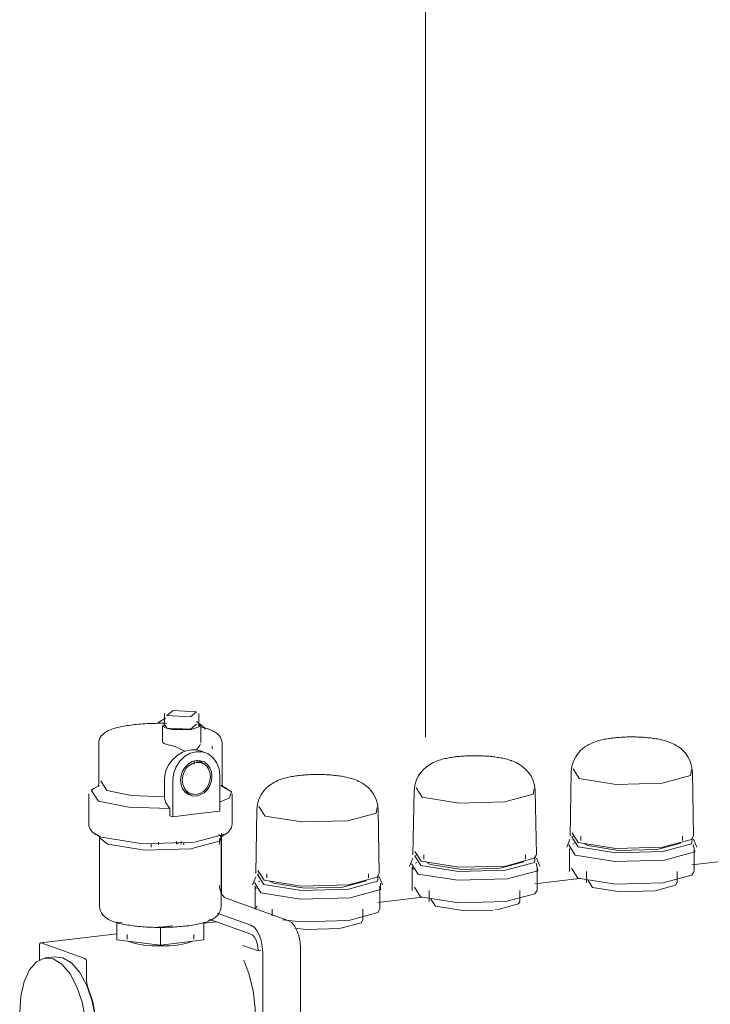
# Model space of a CAD drawing. Header units: millimetres. Extents: x 38570 to 76040, y -5041 to 9267.
# Tile 161 of 169: x 69934 to 70125, y 4605 to 4876. Entities that reach past the tile are written whole.
import ezdxf

# ---------------------------------------------------------------- set-up
doc = ezdxf.new("R2010")
doc.units = ezdxf.units.MM
doc.layers.add('M-EQPM-___-IDEN', color=50, linetype='Continuous', lineweight=20)
doc.layers.add('M-EQPM-____-OTLN', color=50, linetype='Continuous', lineweight=20)

# ---------------------------------------------------------------- blocks, each defined once
blk = doc.blocks.new('ADSK_Коллектор с регулирующими клапанами и расходомерами - N5-V209-3D Отопление Right')
at = {"layer": 'M-EQPM-____-OTLN'}
for p, q in [((48583.25, 4685.31), (48583.25, 4681.89)), ((48592.75, 4681.89), (48592.75, 4685.31)), ((48581.45, 4682.79), (48583.54, 4684.02)), ((48582.75, 4681.89), (48583.25, 4682.3)), ((48583.89, 4681.4), (48583.44, 4682.16)), ((48592.12, 4682.38), (48590.38, 4681.04)), ((48592.55, 4682.38), (48593.25, 4681.89)), ((48582.75, 4681.89), (48582.75, 4677.49)), ((48583.49, 4681.39), (48582.75, 4681.89)), ((48590.38, 4681.04), (48584.06, 4681.34)), ((48593.25, 4681.89), (48590.63, 4680.95)), ((48593.25, 4677.42), (48593.25, 4681.89)), ((48565.13, 4677.15), (48565.13, 4665.89)), ((48593.25, 4677.42), (48593.25, 4677.37)), ((48599.13, 4665.89), (48599.13, 4677.15)), ((48594.53, 4674.55), (48592.99, 4675.11)), ((48596.43, 4675.63), (48596.37, 4676.39)), ((48591.46, 4672.24), (48591.46, 4671.43)), ((48593.55, 4671.72), (48592.1, 4672.24)), ((48592.1, 4672.23), (48592.51, 4672.05)), ((48592.9, 4672.39), (48593.71, 4671.63)), ((48695.32, 4669.18), (48695.02, 4651.58)), ((48695.89, 4670.07), (48697.56, 4667.44)), ((48729.05, 4651.58), (48728.74, 4669.18)), ((48567.41, 4664.14), (48565.71, 4666.8)), ((48583.26, 4667.52), (48583.26, 4662.38)), ((48585.51, 4666.72), (48585.51, 4656.93)), ((48598.5, 4658.48), (48598.5, 4668.27)), ((48599.12, 4665.78), (48598.93, 4665.35)), ((48562.38, 4663.21), (48562.38, 4655)), ((48565.37, 4665.55), (48563.75, 4664.71)), ((48589.89, 4663.58), (48589.06, 4663.77)), ((48589.07, 4663.76), (48590.51, 4663.25)), ((48591.37, 4663.26), (48589.86, 4663.08)), ((48598.74, 4665.42), (48599.23, 4665.25)), ((48600.51, 4664.71), (48598.89, 4665.55)), ((48601.88, 4655), (48601.88, 4663.21)), ((48652.02, 4664.01), (48651.71, 4646.41)), ((48652.59, 4664.89), (48654.26, 4662.27)), ((48685.75, 4646.41), (48685.44, 4664.01)), ((48584.77, 4659.16), (48584.77, 4657.2)), ((48585.51, 4656.93), (48592, 4657.71)), ((48592, 4657.71), (48598.5, 4658.48)), ((48608.72, 4658.84), (48608.41, 4641.24)), ((48609.29, 4659.72), (48610.96, 4657.1)), ((48642.45, 4641.24), (48642.14, 4658.84)), ((48585.51, 4656.93), (48584.77, 4657.2)), ((48565.88, 4651.3), (48563.63, 4652.6)), ((48598.94, 4652.31), (48598.94, 4651.63)), ((48695.6, 4652.48), (48697.3, 4649.81)), ((48564.67, 4651.82), (48565.61, 4651.33)), ((48565.38, 4651.09), (48565.38, 4632.29)), ((48567.62, 4649.36), (48565.38, 4651.09)), ((48579.62, 4649.56), (48579.62, 4648.49)), ((48581.62, 4649.24), (48581.62, 4649.94)), ((48586.41, 4649.77), (48587.12, 4649.52)), ((48586.58, 4650.06), (48586.58, 4649.37)), ((48587.83, 4649.39), (48587.83, 4650.11)), ((48588.59, 4649.18), (48588.53, 4649.83)), ((48598.26, 4652.03), (48598.77, 4651.5)), ((48598.65, 4651.33), (48599.58, 4651.82)), ((48598.88, 4632.29), (48598.88, 4651.09)), ((48598.94, 4651.48), (48598.94, 4636.41)), ((48695.01, 4650.7), (48694.1, 4648.5)), ((48696.13, 4649.52), (48695.78, 4649.33)), ((48698.03, 4651.57), (48698.03, 4650.4)), ((48698.83, 4649.52), (48699.9, 4648.95)), ((48726.04, 4650.4), (48726.04, 4651.57)), ((48729.97, 4648.5), (48729.05, 4650.7)), ((48652.29, 4647.31), (48653.99, 4644.64)), ((48694.65, 4649.14), (48696.44, 4646.32)), ((48694.85, 4648.18), (48694.85, 4641.79)), ((48694.85, 4648.18), (48694.94, 4647.82)), ((48729.22, 4641.79), (48729.22, 4648.18)), ((48651.71, 4645.53), (48650.8, 4643.32)), ((48652.82, 4644.35), (48652.47, 4644.16)), ((48654.73, 4646.4), (48654.73, 4645.22)), ((48655.53, 4644.35), (48656.6, 4643.78)), ((48682.74, 4645.22), (48682.74, 4646.4)), ((48686.67, 4643.32), (48685.75, 4645.53)), ((48740.95, 4645.1), (48728.63, 4643.63)), ((48608.99, 4642.14), (48610.69, 4639.47)), ((48651.35, 4643.97), (48653.14, 4641.14)), ((48651.55, 4643.01), (48651.55, 4636.61)), ((48651.55, 4643.01), (48651.84, 4642.36)), ((48685.92, 4636.61), (48685.92, 4643.01)), ((48695.44, 4642.71), (48697.15, 4640.01)), ((48699.53, 4641.79), (48699.53, 4638.75)), ((48724.53, 4638.75), (48724.53, 4641.79)), ((48608.41, 4640.35), (48607.5, 4638.15)), ((48608.04, 4638.8), (48609.84, 4635.97)), ((48609.52, 4639.18), (48609.17, 4638.98)), ((48611.42, 4641.23), (48611.42, 4640.05)), ((48612.23, 4639.18), (48613.3, 4638.6)), ((48639.44, 4640.05), (48639.44, 4641.23)), ((48643.37, 4638.15), (48642.45, 4640.35)), ((48697.65, 4639.93), (48685.33, 4638.46)), ((48699.96, 4639.42), (48701.21, 4637.46)), ((48598.94, 4636.41), (48598.96, 4635.81)), ((48608.25, 4637.83), (48608.25, 4631.44)), ((48608.25, 4637.83), (48608.54, 4637.18)), ((48642.61, 4631.44), (48642.61, 4637.83)), ((48652.13, 4637.54), (48653.85, 4634.84)), ((48656.23, 4636.61), (48656.23, 4633.58)), ((48681.23, 4633.58), (48681.23, 4636.61)), ((48600.23, 4634.47), (48617.48, 4628.29)), ((48654.34, 4634.76), (48642.03, 4633.29)), ((48656.66, 4634.25), (48657.91, 4632.29)), ((48608.83, 4632.36), (48608.32, 4631.56)), ((48612.93, 4631.44), (48612.93, 4629.64)), ((48637.93, 4628.41), (48637.93, 4631.44)), ((48674.35, 4631.27), (48674.98, 4631.34)), ((48570.13, 4627.92), (48571.56, 4627.75)), ((48570.13, 4627.92), (48570.13, 4623.03)), ((48597.64, 4627.99), (48594.13, 4627.57)), ((48594.13, 4627.92), (48594.13, 4623.03)), ((48595.35, 4628.37), (48596.27, 4628.48)), ((48595.55, 4628.74), (48607.08, 4624.6)), ((48607.08, 4627.05), (48597.77, 4630.39)), ((48581.54, 4626.56), (48582.13, 4626.49)), ((48582.13, 4626.49), (48585.46, 4626.88)), ((48582.13, 4626.49), (48582.13, 4621.59)), ((48570.13, 4624.7), (48549.16, 4622.2)), ((48582.13, 4621.59), (48570.13, 4623.03)), ((48572.93, 4624.46), (48572.93, 4623.24)), ((48574.16, 4622.29), (48573.42, 4622.62)), ((48594.13, 4623.03), (48582.13, 4621.59)), ((48591.33, 4623.24), (48591.33, 4624.46)), ((48548.78, 4621.38), (48548.78, 4617.35)), ((48561.28, 4617.88), (48549.28, 4622.18)), ((48609.08, 4619.97), (48604.83, 4621.5)), ((48609.08, 4619.97), (48609.85, 4620.06)), ((48620.73, 4620.77), (48620.73, 4583.59)), ((48553.09, 4618.34), (48550.4, 4618.02)), ((48610.33, 4582.35), (48610.33, 4619.52)), ((48561.78, 4611.67), (48561.78, 4616.72))]:
    blk.add_line(p, q, dxfattribs=at)
for points in [[(48585.63, 4686.16, 0), (48583.89, 4684.82, 0), (48590.38, 4684.46, 0)], [(48590.38, 4684.46, 0), (48592.12, 4685.8, 0), (48585.63, 4686.16, 0)], [(48565.13, 4677.15, 0), (48565.19, 4677.74, 0), (48565.34, 4678.29, 0), (48565.57, 4678.76, 0), (48565.84, 4679.16, 0), (48566.13, 4679.49, 0), (48566.43, 4679.77, 0), (48566.73, 4680, 0), (48567.04, 4680.21, 0), (48567.35, 4680.39, 0), (48567.68, 4680.56, 0), (48568, 4680.71, 0), (48568.34, 4680.85, 0), (48568.7, 4680.99, 0), (48569.06, 4681.11, 0), (48569.44, 4681.23, 0), (48569.83, 4681.35, 0), (48570.24, 4681.45, 0), (48570.65, 4681.56, 0), (48571.09, 4681.65, 0), (48571.53, 4681.75, 0), (48572, 4681.84, 0), (48572.47, 4681.92, 0), (48572.96, 4682, 0), (48573.46, 4682.08, 0), (48573.97, 4682.15, 0), (48574.49, 4682.21, 0), (48575.02, 4682.28, 0), (48575.56, 4682.33, 0), (48576.11, 4682.39, 0), (48576.67, 4682.43, 0), (48577.24, 4682.48, 0), (48577.82, 4682.51, 0), (48578.4, 4682.55, 0), (48578.99, 4682.58, 0), (48579.58, 4682.6, 0), (48580.17, 4682.62, 0), (48580.77, 4682.63, 0), (48581.37, 4682.64, 0), (48581.97, 4682.64, 0), (48582.57, 4682.64, 0), (48583.17, 4682.64, 0), (48583.77, 4682.63, 0)], [(48594.53, 4681.05, 0), (48593.9, 4681.77, 0), (48592.12, 4683.1, 0)], [(48590.63, 4680.95, 0), (48585.38, 4680.95, 0), (48583.69, 4681.32, 0)], [(48593.37, 4681.61, 0), (48593.8, 4681.51, 0), (48594.21, 4681.4, 0), (48594.61, 4681.29, 0), (48595, 4681.18, 0), (48595.37, 4681.06, 0), (48595.53, 4681, 0)], [(48599.13, 4677.15, 0), (48599.07, 4677.74, 0), (48598.91, 4678.29, 0), (48598.69, 4678.76, 0), (48598.42, 4679.16, 0), (48598.13, 4679.49, 0), (48597.83, 4679.77, 0), (48597.53, 4680, 0), (48597.22, 4680.21, 0), (48596.9, 4680.39, 0), (48596.58, 4680.56, 0), (48596.25, 4680.71, 0), (48595.91, 4680.85, 0), (48595.56, 4680.99, 0), (48595.53, 4681, 0)], [(48584.72, 4676.64, 0), (48583.83, 4676.83, 0), (48583.19, 4677.05, 0), (48582.83, 4677.31, 0)], [(48588.91, 4674.98, 0), (48588.07, 4675.38, 0), (48587.2, 4675.78, 0), (48586.34, 4676.14, 0), (48585.5, 4676.44, 0), (48584.72, 4676.64, 0)], [(48593.15, 4676.95, 0), (48592.9, 4676.46, 0), (48592.52, 4675.91, 0), (48592.03, 4675.35, 0)], [(48695.32, 4669.19, 0), (48695.52, 4670.8, 0), (48695.98, 4672.24, 0), (48696.59, 4673.43, 0), (48697.26, 4674.38, 0), (48697.92, 4675.11, 0), (48698.55, 4675.68, 0), (48699.13, 4676.13, 0), (48699.67, 4676.48, 0), (48700.17, 4676.77, 0), (48700.64, 4677.01, 0), (48701.08, 4677.21, 0), (48701.5, 4677.38, 0), (48701.9, 4677.53, 0), (48702.29, 4677.66, 0), (48702.67, 4677.78, 0), (48703.05, 4677.89, 0), (48703.42, 4677.99, 0), (48703.79, 4678.08, 0), (48704.16, 4678.16, 0), (48704.53, 4678.24, 0), (48704.9, 4678.31, 0), (48705.27, 4678.37, 0), (48705.64, 4678.43, 0), (48706.02, 4678.49, 0), (48706.4, 4678.54, 0), (48706.78, 4678.59, 0), (48707.17, 4678.63, 0), (48707.55, 4678.67, 0), (48707.95, 4678.71, 0), (48708.34, 4678.74, 0), (48708.74, 4678.77, 0), (48709.14, 4678.8, 0), (48709.54, 4678.82, 0), (48709.94, 4678.84, 0), (48710.35, 4678.86, 0), (48710.76, 4678.87, 0), (48711.17, 4678.88, 0), (48711.57, 4678.88, 0), (48711.98, 4678.89, 0), (48712.39, 4678.88, 0), (48712.8, 4678.88, 0), (48713.21, 4678.87, 0), (48713.62, 4678.86, 0), (48714.02, 4678.84, 0), (48714.43, 4678.83, 0), (48714.83, 4678.8, 0), (48715.23, 4678.78, 0), (48715.63, 4678.75, 0), (48716.02, 4678.72, 0), (48716.42, 4678.68, 0), (48716.81, 4678.64, 0), (48717.19, 4678.6, 0), (48717.58, 4678.55, 0), (48717.96, 4678.5, 0), (48718.33, 4678.45, 0), (48718.71, 4678.39, 0), (48719.08, 4678.32, 0), (48719.45, 4678.25, 0), (48719.82, 4678.18, 0), (48720.19, 4678.1, 0), (48720.56, 4678.01, 0), (48720.93, 4677.91, 0), (48721.3, 4677.81, 0), (48721.68, 4677.69, 0), (48722.07, 4677.56, 0), (48722.19, 4677.52, 0)], [(48728.74, 4669.19, 0), (48728.54, 4670.8, 0), (48728.09, 4672.24, 0), (48727.48, 4673.43, 0), (48726.81, 4674.38, 0), (48726.15, 4675.11, 0), (48725.52, 4675.68, 0), (48724.93, 4676.13, 0), (48724.39, 4676.48, 0), (48723.89, 4676.77, 0), (48723.43, 4677.01, 0), (48722.99, 4677.21, 0), (48722.57, 4677.38, 0), (48722.19, 4677.52, 0)], [(48598.5, 4668.27, 0), (48598.28, 4670.14, 0), (48597.63, 4671.83, 0), (48596.6, 4673.23, 0), (48595.25, 4674.23, 0), (48593.69, 4674.78, 0), (48592, 4674.83, 0), (48590.32, 4674.38, 0), (48588.76, 4673.46, 0), (48587.41, 4672.13, 0), (48586.38, 4670.49, 0), (48585.73, 4668.64, 0), (48585.51, 4666.72, 0)], [(48588.91, 4674.98, 0), (48588.19, 4674.65, 0), (48587.48, 4674.24, 0), (48586.78, 4673.76, 0)], [(48590.63, 4675.32, 0), (48589.79, 4675.19, 0), (48588.91, 4674.98, 0)], [(48592.03, 4675.35, 0), (48591.39, 4675.38, 0), (48590.63, 4675.32, 0)], [(48593.7, 4674.78, 0), (48593.07, 4675.07, 0), (48592.03, 4675.35, 0)], [(48586.78, 4673.76, 0), (48585.37, 4672.53, 0), (48584.25, 4671.04, 0), (48583.52, 4669.34, 0), (48583.26, 4667.52, 0)], [(48587.67, 4666.97, 0), (48587.82, 4668.26, 0), (48588.25, 4669.49, 0), (48588.94, 4670.58, 0), (48589.84, 4671.47, 0), (48590.88, 4672.08, 0), (48592, 4672.38, 0), (48593.13, 4672.35, 0), (48594.17, 4671.99, 0), (48595.07, 4671.32, 0), (48595.75, 4670.39, 0), (48596.19, 4669.26, 0), (48596.33, 4668.01, 0)], [(48595.93, 4667.95, 0), (48595.79, 4669.07, 0), (48595.4, 4670.09, 0), (48594.79, 4670.92, 0), (48593.98, 4671.53, 0), (48593.04, 4671.86, 0), (48592.03, 4671.89, 0), (48591.02, 4671.61, 0), (48590.08, 4671.06, 0), (48589.27, 4670.27, 0), (48588.65, 4669.28, 0), (48588.27, 4668.17, 0), (48588.13, 4667.02, 0)], [(48652.02, 4664.02, 0), (48652.22, 4665.63, 0), (48652.68, 4667.07, 0), (48653.29, 4668.26, 0), (48653.95, 4669.21, 0), (48654.62, 4669.94, 0), (48655.25, 4670.51, 0), (48655.83, 4670.96, 0), (48656.37, 4671.31, 0), (48656.87, 4671.6, 0), (48657.34, 4671.83, 0), (48657.78, 4672.04, 0), (48658.2, 4672.21, 0), (48658.6, 4672.36, 0), (48658.99, 4672.49, 0), (48659.37, 4672.61, 0), (48659.75, 4672.72, 0), (48660.12, 4672.82, 0), (48660.49, 4672.91, 0), (48660.86, 4672.99, 0), (48661.22, 4673.06, 0), (48661.59, 4673.13, 0), (48661.97, 4673.2, 0), (48662.34, 4673.26, 0), (48662.72, 4673.32, 0), (48663.1, 4673.37, 0), (48663.48, 4673.42, 0), (48663.86, 4673.46, 0), (48664.25, 4673.5, 0), (48664.64, 4673.54, 0), (48665.04, 4673.57, 0), (48665.44, 4673.6, 0), (48665.84, 4673.63, 0), (48666.24, 4673.65, 0), (48666.64, 4673.67, 0), (48667.05, 4673.68, 0), (48667.46, 4673.7, 0), (48667.86, 4673.71, 0), (48668.27, 4673.71, 0), (48668.68, 4673.71, 0), (48669.09, 4673.71, 0), (48669.5, 4673.71, 0), (48669.91, 4673.7, 0), (48670.32, 4673.69, 0), (48670.72, 4673.67, 0), (48671.13, 4673.65, 0), (48671.53, 4673.63, 0), (48671.93, 4673.61, 0), (48672.33, 4673.58, 0), (48672.72, 4673.55, 0), (48673.12, 4673.51, 0), (48673.51, 4673.47, 0), (48673.89, 4673.43, 0), (48674.28, 4673.38, 0), (48674.66, 4673.33, 0), (48675.03, 4673.27, 0), (48675.41, 4673.22, 0), (48675.78, 4673.15, 0), (48676.15, 4673.08, 0), (48676.52, 4673.01, 0), (48676.89, 4672.93, 0), (48677.26, 4672.84, 0), (48677.63, 4672.74, 0), (48678, 4672.64, 0), (48678.38, 4672.52, 0), (48678.77, 4672.39, 0), (48678.89, 4672.35, 0)], [(48685.44, 4664.02, 0), (48685.24, 4665.63, 0), (48684.79, 4667.07, 0), (48684.18, 4668.26, 0), (48683.51, 4669.21, 0), (48682.85, 4669.94, 0), (48682.22, 4670.51, 0), (48681.63, 4670.96, 0), (48681.09, 4671.31, 0), (48680.59, 4671.6, 0), (48680.13, 4671.83, 0), (48679.69, 4672.04, 0), (48679.27, 4672.21, 0), (48678.89, 4672.35, 0)], [(48608.72, 4658.85, 0), (48608.92, 4660.46, 0), (48609.38, 4661.89, 0), (48609.99, 4663.09, 0), (48610.65, 4664.04, 0), (48611.32, 4664.77, 0), (48611.95, 4665.34, 0), (48612.53, 4665.78, 0), (48613.07, 4666.14, 0), (48613.57, 4666.42, 0), (48614.04, 4666.66, 0), (48614.48, 4666.86, 0), (48614.9, 4667.04, 0), (48615.3, 4667.19, 0), (48615.69, 4667.32, 0), (48616.07, 4667.44, 0), (48616.45, 4667.55, 0), (48616.82, 4667.64, 0), (48617.19, 4667.73, 0), (48617.55, 4667.82, 0), (48617.92, 4667.89, 0), (48618.29, 4667.96, 0), (48618.66, 4668.03, 0), (48619.04, 4668.09, 0), (48619.42, 4668.14, 0), (48619.79, 4668.2, 0), (48620.18, 4668.24, 0), (48620.56, 4668.29, 0), (48620.95, 4668.33, 0), (48621.34, 4668.37, 0), (48621.74, 4668.4, 0), (48622.14, 4668.43, 0), (48622.54, 4668.45, 0), (48622.94, 4668.48, 0), (48623.34, 4668.5, 0), (48623.75, 4668.51, 0), (48624.15, 4668.52, 0), (48624.56, 4668.53, 0), (48624.97, 4668.54, 0), (48625.38, 4668.54, 0), (48625.79, 4668.54, 0), (48626.2, 4668.53, 0), (48626.61, 4668.53, 0), (48627.02, 4668.51, 0), (48627.42, 4668.5, 0), (48627.83, 4668.48, 0), (48628.23, 4668.46, 0), (48628.63, 4668.43, 0), (48629.03, 4668.41, 0), (48629.42, 4668.37, 0), (48629.81, 4668.34, 0), (48630.2, 4668.3, 0), (48630.59, 4668.26, 0), (48630.97, 4668.21, 0), (48631.35, 4668.16, 0), (48631.73, 4668.1, 0), (48632.11, 4668.04, 0), (48632.48, 4667.98, 0), (48632.85, 4667.91, 0), (48633.22, 4667.83, 0), (48633.59, 4667.75, 0), (48633.96, 4667.67, 0), (48634.33, 4667.57, 0), (48634.7, 4667.47, 0), (48635.08, 4667.35, 0), (48635.47, 4667.22, 0), (48635.59, 4667.18, 0)], [(48697.56, 4667.44, 0), (48707.71, 4665.83, 0), (48720.39, 4666.18, 0), (48728.18, 4668.28, 0), (48728.46, 4669.8, 0)], [(48565.13, 4665.9, 0), (48565.11, 4665.67, 0), (48565.05, 4665.48, 0), (48564.99, 4665.35, 0), (48564.94, 4665.29, 0), (48564.93, 4665.27, 0)], [(48596.33, 4668.01, 0), (48596.19, 4666.73, 0), (48595.75, 4665.49, 0), (48595.07, 4664.4, 0), (48594.17, 4663.51, 0), (48593.13, 4662.9, 0), (48592, 4662.6, 0), (48590.88, 4662.63, 0), (48589.84, 4663, 0), (48588.94, 4663.67, 0), (48588.25, 4664.6, 0), (48587.82, 4665.73, 0), (48587.67, 4666.97, 0)], [(48588.13, 4667.02, 0), (48588.27, 4665.89, 0), (48588.65, 4664.88, 0), (48589.27, 4664.04, 0), (48590.08, 4663.44, 0), (48591.02, 4663.11, 0), (48592.03, 4663.08, 0), (48593.04, 4663.35, 0), (48593.98, 4663.9, 0), (48594.79, 4664.7, 0), (48595.4, 4665.68, 0), (48595.79, 4666.79, 0), (48595.93, 4667.95, 0)], [(48599.13, 4665.9, 0), (48599.15, 4665.67, 0), (48599.21, 4665.48, 0), (48599.27, 4665.35, 0), (48599.32, 4665.29, 0), (48599.33, 4665.27, 0)], [(48642.14, 4658.85, 0), (48641.94, 4660.46, 0), (48641.49, 4661.89, 0), (48640.88, 4663.09, 0), (48640.21, 4664.04, 0), (48639.54, 4664.77, 0), (48638.91, 4665.34, 0), (48638.33, 4665.78, 0), (48637.79, 4666.14, 0), (48637.29, 4666.42, 0), (48636.82, 4666.66, 0), (48636.39, 4666.86, 0), (48635.97, 4667.04, 0), (48635.59, 4667.18, 0)], [(48565.03, 4661.17, 0), (48563.05, 4664.27, 0), (48563.75, 4664.71, 0)], [(48583.26, 4662.38, 0), (48574.13, 4662.79, 0), (48567.41, 4664.14, 0)], [(48599.23, 4665.25, 0), (48601.71, 4663.74, 0), (48601.2, 4662.14, 0), (48598.73, 4660.99, 0)], [(48654.26, 4662.27, 0), (48664.41, 4660.66, 0), (48677.09, 4661.01, 0), (48684.87, 4663.1, 0), (48685.16, 4664.63, 0)], [(48584.77, 4659.16, 0), (48573.42, 4659.54, 0), (48565.03, 4661.17, 0)], [(48583.26, 4662.38, 0), (48583.29, 4661.95, 0), (48583.37, 4661.53, 0), (48583.49, 4661.13, 0), (48583.64, 4660.78, 0), (48583.82, 4660.48, 0)], [(48583.82, 4660.48, 0), (48584.3, 4659.82, 0), (48584.77, 4659.16, 0)], [(48610.96, 4657.1, 0), (48621.11, 4655.49, 0), (48633.79, 4655.83, 0), (48641.57, 4657.93, 0), (48641.86, 4659.46, 0)], [(48562.38, 4655, 0), (48562.43, 4654.45, 0), (48562.58, 4653.94, 0), (48562.8, 4653.5, 0), (48563.05, 4653.11, 0), (48563.34, 4652.79, 0), (48563.64, 4652.51, 0), (48563.95, 4652.27, 0), (48564.27, 4652.05, 0), (48564.46, 4651.94, 0)], [(48601.88, 4655, 0), (48601.83, 4654.45, 0), (48601.68, 4653.94, 0), (48601.46, 4653.5, 0), (48601.21, 4653.11, 0), (48600.92, 4652.79, 0), (48600.62, 4652.51, 0), (48600.31, 4652.27, 0), (48599.99, 4652.05, 0), (48599.8, 4651.94, 0)], [(48600.25, 4652.24, 0), (48591.51, 4649.88, 0), (48577.27, 4649.49, 0), (48565.88, 4651.3, 0)], [(48565.38, 4651.05, 0), (48565.35, 4651.27, 0), (48565.29, 4651.44, 0), (48565.23, 4651.55, 0), (48565.19, 4651.6, 0), (48565.18, 4651.61, 0)], [(48598.88, 4651.09, 0), (48598.31, 4650.2, 0), (48590.5, 4648.09, 0), (48577.79, 4647.75, 0), (48567.62, 4649.36, 0)], [(48598.31, 4649.23, 0), (48598.36, 4649.43, 0), (48598.4, 4649.63, 0), (48598.44, 4649.83, 0), (48598.46, 4650.03, 0), (48598.48, 4650.23, 0), (48598.49, 4650.43, 0), (48598.5, 4650.63, 0), (48598.5, 4650.83, 0), (48598.49, 4651.03, 0)], [(48598.42, 4651.62, 0), (48598.38, 4651.81, 0), (48598.34, 4652, 0)], [(48598.88, 4651.05, 0), (48598.91, 4651.27, 0), (48598.97, 4651.44, 0), (48599.03, 4651.55, 0), (48599.07, 4651.6, 0), (48599.08, 4651.61, 0)], [(48695.87, 4651.54, 0), (48695.53, 4651.31, 0), (48697.24, 4648.63, 0)], [(48697.24, 4648.63, 0), (48707.61, 4646.98, 0), (48720.58, 4647.34, 0), (48728.53, 4649.48, 0), (48728.73, 4651.14, 0)], [(48697.3, 4649.81, 0), (48707.63, 4648.17, 0), (48720.54, 4648.52, 0), (48728.47, 4650.66, 0), (48728.97, 4651.5, 0)], [(48699.9, 4648.95, 0), (48708.41, 4647.6, 0), (48719.04, 4647.89, 0), (48725.56, 4649.65, 0)], [(48696.44, 4646.32, 0), (48707.37, 4644.58, 0), (48721.03, 4644.95, 0), (48729.42, 4647.21, 0), (48728.98, 4649.31, 0)], [(48652.57, 4646.37, 0), (48652.23, 4646.14, 0), (48653.94, 4643.46, 0)], [(48653.14, 4641.14, 0), (48664.07, 4639.41, 0), (48677.73, 4639.78, 0), (48686.12, 4642.04, 0), (48685.68, 4644.14, 0)], [(48653.94, 4643.46, 0), (48664.31, 4641.81, 0), (48677.27, 4642.16, 0), (48685.23, 4644.31, 0), (48685.43, 4645.97, 0)], [(48653.99, 4644.64, 0), (48664.33, 4643, 0), (48677.24, 4643.35, 0), (48685.17, 4645.49, 0), (48685.67, 4646.33, 0)], [(48656.6, 4643.78, 0), (48665.11, 4642.43, 0), (48675.74, 4642.72, 0), (48682.26, 4644.47, 0)], [(48697.15, 4640.01, 0), (48707.59, 4638.35, 0), (48720.63, 4638.71, 0), (48728.63, 4640.87, 0), (48729.14, 4641.71, 0)], [(48609.27, 4641.2, 0), (48608.93, 4640.97, 0), (48610.64, 4638.28, 0)], [(48610.64, 4638.28, 0), (48621.01, 4636.64, 0), (48633.97, 4636.99, 0), (48641.93, 4639.14, 0), (48642.13, 4640.8, 0)], [(48610.69, 4639.47, 0), (48621.03, 4637.83, 0), (48633.94, 4638.18, 0), (48641.87, 4640.31, 0), (48642.37, 4641.16, 0)], [(48613.3, 4638.6, 0), (48621.81, 4637.25, 0), (48632.43, 4637.54, 0), (48638.96, 4639.3, 0)], [(48718.5, 4636.54, 0), (48724.11, 4638.09, 0), (48724.48, 4638.7, 0)], [(48598.3, 4637.99, 0), (48598.49, 4637.05, 0), (48598.81, 4636.12, 0), (48599.23, 4635.35, 0), (48599.71, 4634.79, 0), (48600.23, 4634.47, 0)], [(48609.84, 4635.97, 0), (48620.77, 4634.24, 0), (48634.43, 4634.61, 0), (48642.82, 4636.87, 0), (48642.82, 4638.63, 0)], [(48653.85, 4634.84, 0), (48664.28, 4633.18, 0), (48677.32, 4633.54, 0), (48685.33, 4635.69, 0), (48685.84, 4636.53, 0)], [(48701.21, 4637.46, 0), (48708.8, 4636.26, 0), (48718.28, 4636.51, 0)], [(48675.19, 4631.37, 0), (48680.81, 4632.91, 0), (48681.18, 4633.52, 0)], [(48565.38, 4632.29, 0), (48565.45, 4631.6, 0), (48565.63, 4630.98, 0), (48565.89, 4630.44, 0), (48566.19, 4629.99, 0), (48566.51, 4629.62, 0), (48566.84, 4629.32, 0), (48567.16, 4629.07, 0), (48567.49, 4628.85, 0), (48567.82, 4628.66, 0), (48568.15, 4628.48, 0), (48568.48, 4628.33, 0), (48568.83, 4628.19, 0), (48569.18, 4628.05, 0), (48569.21, 4628.04, 0)], [(48598.88, 4632.29, 0), (48598.81, 4631.6, 0), (48598.63, 4630.98, 0), (48598.37, 4630.44, 0), (48598.07, 4629.99, 0), (48597.75, 4629.62, 0), (48597.42, 4629.32, 0), (48597.1, 4629.07, 0), (48596.77, 4628.85, 0), (48596.44, 4628.66, 0), (48596.11, 4628.48, 0), (48595.78, 4628.33, 0), (48595.43, 4628.19, 0), (48595.08, 4628.05, 0), (48594.72, 4627.93, 0), (48594.35, 4627.81, 0), (48593.96, 4627.7, 0), (48593.56, 4627.59, 0), (48593.16, 4627.49, 0), (48592.73, 4627.4, 0), (48592.3, 4627.31, 0), (48591.85, 4627.22, 0), (48591.4, 4627.14, 0), (48590.93, 4627.06, 0), (48590.45, 4626.99, 0), (48589.95, 4626.92, 0), (48589.45, 4626.86, 0), (48588.94, 4626.8, 0), (48588.42, 4626.74, 0), (48587.89, 4626.69, 0), (48587.35, 4626.65, 0), (48586.81, 4626.6, 0), (48586.26, 4626.57, 0), (48585.7, 4626.54, 0), (48585.14, 4626.51, 0), (48584.57, 4626.49, 0), (48584, 4626.47, 0), (48583.43, 4626.45, 0), (48582.86, 4626.45, 0), (48582.28, 4626.44, 0), (48581.71, 4626.44, 0), (48581.14, 4626.45, 0), (48580.56, 4626.46, 0), (48579.99, 4626.48, 0), (48579.42, 4626.5, 0), (48578.86, 4626.52, 0), (48578.3, 4626.55, 0), (48577.75, 4626.58, 0), (48577.2, 4626.62, 0), (48576.66, 4626.67, 0), (48576.12, 4626.71, 0), (48575.6, 4626.77, 0), (48575.08, 4626.82, 0), (48574.58, 4626.88, 0), (48574.08, 4626.95, 0), (48573.59, 4627.02, 0), (48573.12, 4627.1, 0), (48572.65, 4627.17, 0), (48572.2, 4627.26, 0), (48571.76, 4627.35, 0), (48571.33, 4627.44, 0), (48570.91, 4627.54, 0), (48570.51, 4627.64, 0), (48570.12, 4627.75, 0), (48569.74, 4627.86, 0), (48569.37, 4627.98, 0), (48569.21, 4628.04, 0)], [(48615.77, 4628.53, 0), (48620.98, 4628.01, 0), (48634.02, 4628.36, 0), (48642.03, 4630.52, 0), (48642.54, 4631.36, 0)], [(48657.91, 4632.29, 0), (48665.5, 4631.08, 0), (48673.86, 4631.23, 0)], [(48617.48, 4628.29, 0), (48618.32, 4627.77, 0), (48619.1, 4626.86, 0), (48619.77, 4625.6, 0), (48620.29, 4624.1, 0), (48620.62, 4622.45, 0), (48620.73, 4620.77, 0)], [(48631.89, 4626.2, 0), (48637.5, 4627.74, 0), (48637.87, 4628.35, 0)], [(48610.33, 4619.52, 0), (48610.22, 4621.21, 0), (48609.9, 4622.86, 0), (48609.38, 4624.36, 0), (48608.71, 4625.61, 0), (48607.93, 4626.53, 0), (48607.08, 4627.05, 0)], [(48619.15, 4626.19, 0), (48622.2, 4625.91, 0), (48631.68, 4626.17, 0)], [(48590.84, 4622.62, 0), (48590.1, 4622.29, 0), (48588.64, 4621.89, 0), (48586.73, 4621.59, 0), (48584.51, 4621.4, 0), (48582.13, 4621.33, 0), (48579.75, 4621.4, 0), (48577.53, 4621.59, 0), (48575.62, 4621.89, 0), (48574.16, 4622.29, 0)], [(48607.08, 4624.6, 0), (48607.6, 4624.28, 0), (48608.08, 4623.72, 0), (48608.5, 4622.95, 0), (48608.82, 4622.03, 0), (48609.02, 4621.01, 0), (48609.08, 4619.97, 0)], [(48549.28, 4622.18, 0), (48549.15, 4622.19, 0), (48549.03, 4622.14, 0), (48548.93, 4622.02, 0), (48548.85, 4621.85, 0), (48548.8, 4621.63, 0), (48548.78, 4621.38, 0)], [(48561.85, 4596.34, 0), (48561.53, 4601.14, 0), (48560.61, 4605.83, 0), (48559.14, 4610.11, 0), (48557.22, 4613.67, 0), (48554.99, 4616.28, 0), (48552.6, 4617.75, 0), (48550.2, 4617.99, 0), (48547.97, 4616.99, 0), (48546.06, 4614.8, 0), (48544.59, 4611.57, 0), (48543.66, 4607.54, 0), (48543.35, 4602.97, 0)], [(48552.89, 4618.31, 0), (48555.28, 4618.07, 0), (48557.68, 4616.6, 0), (48559.91, 4613.99, 0), (48561.82, 4610.43, 0), (48563.29, 4606.15, 0), (48564.22, 4601.46, 0), (48564.53, 4596.66, 0)], [(48561.78, 4616.72, 0), (48561.77, 4616.98, 0), (48561.72, 4617.24, 0), (48561.64, 4617.47, 0), (48561.53, 4617.66, 0), (48561.41, 4617.8, 0), (48561.28, 4617.88, 0)], [(48605.12, 4617.4, 0), (48606.49, 4613.78, 0), (48607.66, 4609.06, 0), (48608.26, 4604.11, 0), (48608.26, 4599.24, 0), (48607.66, 4594.73, 0), (48606.49, 4590.85, 0), (48604.83, 4587.81, 0)], [(48562.06, 4610.22, 0), (48561.91, 4610.67, 0), (48561.82, 4611.17, 0), (48561.78, 4611.67, 0)], [(48562.06, 4584.87, 0), (48563.47, 4588.11, 0), (48564.36, 4592.11, 0), (48564.66, 4596.61, 0), (48564.36, 4601.34, 0), (48563.47, 4605.97, 0), (48562.06, 4610.22, 0)]]:
    blk.add_polyline3d(points, dxfattribs=at)

msp = doc.modelspace()

# ---------------------------------------------------------------- linework, layer by layer
at = {"layer": 'M-EQPM-___-IDEN'}
msp.add_line((70046.02, 4678.82), (70046.02, 5613.42), dxfattribs=at)

# ---------------------------------------------------------------- block references
at = {"layer": 'M-EQPM-____-OTLN'}
msp.add_blockref('ADSK_Коллектор с регулирующими клапанами и расходомерами - N5-V209-3D Отопление Right', (21390.86, 0), dxfattribs=at)

doc.saveas('drawing.dxf')
